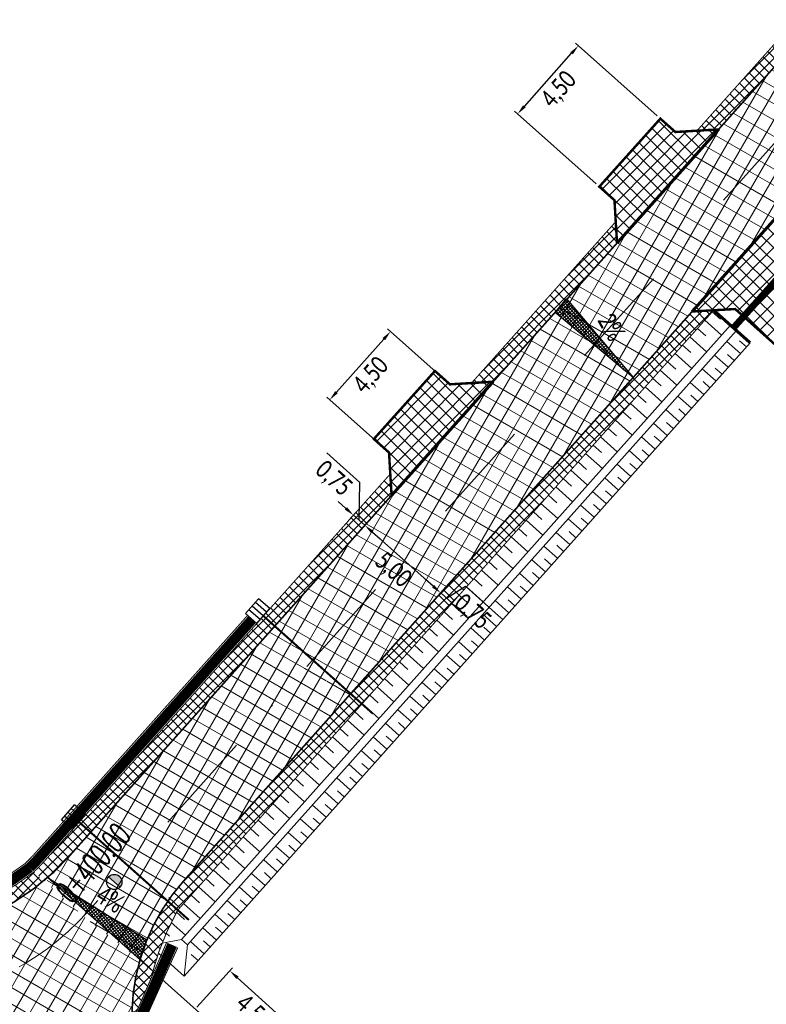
# Model space of a CAD drawing. Header units: metres. Extents: x 7443078 to 7443619, y 5636807 to 5637202.
# Tile 10 of 21: x 7443461 to 7443498, y 5636832 to 5636880. Entities that reach past the tile are written whole.
import ezdxf

# ---------------------------------------------------------------- set-up
doc = ezdxf.new("R2010")
doc.units = ezdxf.units.M
for name, pattern in [('1_OTKJ', [2, 1.5, -0.5]), ('1_OTWM', [1, 0.5, -0.5]), ('CENTER2', [1.125, 0.75, -0.125, 0.125, -0.125]), ('DASHED2', [0.375, 0.25, -0.125]), ('GUZ', [1, 0.5, -0.5]), ('Os drogi', [25.4, 12.7, -6.35, 0, -6.35])]:
    doc.linetypes.add(name, pattern=pattern)
doc.layers.get('Defpoints').update_dxf_attribs({"true_color": 0x999999})
for name, color, linetype in [('_kan_deszcz', 32, 'Continuous'), ('H_zjazdy', 21, 'Continuous'), ('K_kraweżnika_najazdowy', 7, 'Continuous'), ('K_krawędź pobocza', 7, 'Continuous'), ('K_opis osi', 7, 'Continuous'), ('K_pkt charakter', 7, 'Continuous'), ('K_pobocze', 32, 'Continuous'), ('K_Przepust', 162, 'Continuous'), ('K_rama zjazdu', 7, 'Continuous'), ('K_rów', 7, 'Continuous'), ('K_Skarpa', 7, 'Continuous'), ('K_spadki poprzeczne', 175, 'Continuous'), ('K_wymiar', 7, 'Continuous'), ('KRAWEDZ_JEZDNI', 2, 'Continuous')]:
    doc.layers.add(name, color=color, linetype=linetype)
doc.layers.add('H_jezdnia', color=7, linetype='Continuous', true_color=0xd4d4d4)
doc.layers.add('K_usuń', color=1, linetype='Continuous', lineweight=70)
doc.layers.add('wpusty_proj', color=107, linetype='GUZ', lineweight=30)
doc.layers.add('KRAWĘŻNIK', color=7, linetype='Continuous', lineweight=50, true_color=0x999999)
doc.styles.add('MAT', font='simplex.shx', dxfattribs={"width": 0.6})
doc.styles.add('sytuacja 500 opisy', font='calibri.ttf', dxfattribs={"width": 0.75, "height": 0.9})
doc.dimstyles.new('wymiarowanie sytuacja 500', dxfattribs={"dimtxt": 0.9, "dimasz": 0.5, "dimexe": 0.2, "dimexo": 0.2, "dimgap": 0.2, "dimtad": 4, "dimlfac": -1, "dimzin": 1, "dimtxsty": 'sytuacja 500 opisy', "dimcen": 0.5, "dimadec": 4, "dimazin": 1, "dimtfac": 1, "dimtmove": 1, "dimatfit": 3, "dimfxl": 0.2, "dimlwd": -1, "dimlwe": -1, "dimarcsym": 0})
pattern_1 = [(59.99999999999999, (0.4816021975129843, -0.4365310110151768), (-0.6049187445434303, 0.34925), []), (150, (0.4816021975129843, -0.4365310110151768), (-0.34925, -0.6049187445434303), [])]
pattern_2 = [(45.09999999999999, (0.4816021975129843, -0.4365310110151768), (-0.2473876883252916, 0.2465256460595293), []), (135.1, (0.4816021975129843, -0.4365310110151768), (-0.2465256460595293, -0.2473876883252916), [])]
pattern_3 = [(45.23201079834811, (0.4816021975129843, -0.4365310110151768), (-0.3381204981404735, 0.3353931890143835), []), (135.2320107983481, (0.4816021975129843, -0.4365310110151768), (-0.3353931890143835, -0.3381204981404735), [])]
pattern_4 = [(59.99999999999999, (0, 0), (-0.6049187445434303, 0.34925), []), (150, (0, 0), (-0.34925, -0.6049187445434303), [])]

# ---------------------------------------------------------------- blocks, each defined once
blk = doc.blocks.new('A$C741C1613')
at = {"layer": 'wpusty_proj', "linetype": 'Continuous'}
for p, q in [((5.653128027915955e-07, 0.2160873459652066), (0.2881192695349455, 1.380985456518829)), ((0.2881192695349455, 1.380985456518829), (1.161792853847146, 1.164896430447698)), ((0.1440599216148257, 0.7985364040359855), (1.017733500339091, 0.5824473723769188)), ((0.2160895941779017, 1.089760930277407), (1.089763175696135, 0.8736719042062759)), ((0.8736741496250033, -1.680105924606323e-06), (1.161792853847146, 1.164896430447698)), ((5.653128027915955e-07, 0.2160873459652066), (0.8736741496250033, -1.680105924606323e-06)), ((0.07203024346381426, 0.507311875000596), (0.9457038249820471, 0.2912228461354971))]:
    blk.add_line(p, q, dxfattribs=at)
blk = doc.blocks.new('A$C564E6846')
at = {"layer": 'KRAWEDZ_JEZDNI', "rotation": 11.48226898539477}
blk.add_blockref('A$C741C1613', (0.0430131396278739, -0.1739158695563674), dxfattribs=at)
blk = doc.blocks.new('kilometraz')
at = {"linetype": 'ByBlock', "lineweight": -2}
blk.add_hatch(color=0, dxfattribs=at).paths.add_polyline_path([(0, -0.5, 0.4142135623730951), (0.5, 0, 0.4142135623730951), (0, 0.5)])
at = {"color": 0, "linetype": 'ByBlock', "lineweight": -2}
blk.add_line((0, 0.5), (0, -0.5), dxfattribs=at)
blk.add_circle((0, 0), 0.5, dxfattribs=at)
blk = doc.blocks.new('*D961')
at = {"layer": 'Defpoints', "color": 0, "lineweight": 13, "transparency": 16777216}
for p in [(7443469.901390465, 5636831.523041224), (7443474.989750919, 5636830.429021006), (7443473.229963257, 5636828.494740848)]:
    blk.add_point(p, dxfattribs=at)
at = {"layer": 'K_wymiar', "color": 0, "transparency": 16777216}
for p, q in [((7443470.035981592, 5636831.670977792), (7443471.795769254, 5636833.605257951)), ((7443472.031019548, 5636833.120843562), (7443474.619909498, 5636830.765498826)), ((7443473.364554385, 5636828.642677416), (7443475.124342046, 5636830.576957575))]:
    blk.add_line(p, q, dxfattribs=at)
at = {"layer": 'K_wymiar', "color": 0, "lineweight": 13, "transparency": 16777216}
for points in [[(7443472.087099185, 5636833.1824838), (7443471.974939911, 5636833.059203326), (7443471.661178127, 5636833.457321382)], [(7443474.675989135, 5636830.827139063), (7443474.563829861, 5636830.70385859), (7443474.989750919, 5636830.429021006)]]:
    blk.add_solid(points, dxfattribs=at)
at = {"layer": 'K_wymiar', "color": 0, "lineweight": 13, "transparency": 16777216, "insert": (7443472.817460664, 5636831.384795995), "char_height": 0.9, "attachment_point": 5, "rotation": 317.70440565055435, "style": 'sytuacja 500 opisy'}
blk.add_mtext('4,50', dxfattribs=at)
blk = doc.blocks.new('*D963')
at = {"layer": 'Defpoints', "color": 0, "lineweight": 13, "transparency": 16777216}
for p in [(7443479.564186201, 5636864.933566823), (7443481.962173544, 5636862.798661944), (7443478.970777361, 5636859.438638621)]:
    blk.add_point(p, dxfattribs=at)
at = {"layer": 'K_wymiar', "color": 0, "transparency": 16777216}
for p, q in [((7443481.812795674, 5636862.931651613), (7443479.414808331, 5636865.066556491)), ((7443476.90526419, 5636861.946988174), (7443479.231712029, 5636864.560122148)), ((7443478.821399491, 5636859.571628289), (7443476.423412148, 5636861.706533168))]:
    blk.add_line(p, q, dxfattribs=at)
at = {"layer": 'K_wymiar', "color": 0, "lineweight": 13, "transparency": 16777216}
for points in [[(7443479.16947125, 5636864.61553451), (7443479.293952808, 5636864.504709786), (7443479.564186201, 5636864.933566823)], [(7443476.843023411, 5636862.002400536), (7443476.967504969, 5636861.891575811), (7443476.572790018, 5636861.573543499)]]:
    blk.add_solid(points, dxfattribs=at)
at = {"layer": 'K_wymiar', "color": 0, "lineweight": 13, "transparency": 16777216, "insert": (7443478.632303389, 5636862.751595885), "char_height": 0.9, "attachment_point": 5, "rotation": 48.32163734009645, "style": 'sytuacja 500 opisy'}
blk.add_mtext('4,50', dxfattribs=at)
blk = doc.blocks.new('*D964')
at = {"layer": 'Defpoints', "color": 0, "lineweight": 13, "transparency": 16777216}
for p in [(7443488.802862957, 5636879.003707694), (7443492.823262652, 5636875.424384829), (7443489.832283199, 5636872.06482959)]:
    blk.add_point(p, dxfattribs=at)
at = {"layer": 'K_wymiar', "color": 0, "transparency": 16777216}
for p, q in [((7443492.673884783, 5636875.557374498), (7443488.653485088, 5636879.136697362)), ((7443486.144357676, 5636876.017597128), (7443488.470388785, 5636878.630263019)), ((7443489.682905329, 5636872.197819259), (7443485.662505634, 5636875.777142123))]:
    blk.add_line(p, q, dxfattribs=at)
at = {"layer": 'K_wymiar', "color": 0, "lineweight": 13, "transparency": 16777216}
for points in [[(7443488.408148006, 5636878.685675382), (7443488.532629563, 5636878.574850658), (7443488.802862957, 5636879.003707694)], [(7443486.082116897, 5636876.07300949), (7443486.206598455, 5636875.962184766), (7443485.811883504, 5636875.644152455)]]:
    blk.add_solid(points, dxfattribs=at)
at = {"layer": 'K_wymiar', "color": 0, "lineweight": 13, "transparency": 16777216, "insert": (7443487.871188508, 5636876.821970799), "char_height": 0.9, "attachment_point": 5, "rotation": 48.32163734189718, "style": 'sytuacja 500 opisy'}
blk.add_mtext('4,50', dxfattribs=at)
blk = doc.blocks.new('*D993')
at = {"layer": 'Defpoints', "color": 0, "lineweight": 13, "transparency": 16777216}
for p in [(7443477.369223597, 5636855.47762868), (7443478.298926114, 5636855.392849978), (7443477.928709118, 5636854.978153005)]:
    blk.add_point(p, dxfattribs=at)
at = {"layer": 'K_wymiar', "color": 0, "transparency": 16777216}
for p, q in [((7443478.049199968, 5636857.500565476), (7443476.421082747, 5636858.954052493)), ((7443478.019183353, 5636855.642587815), (7443478.049199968, 5636857.500565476)), ((7443477.366450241, 5636856.225309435), (7443476.993459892, 5636856.558293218)), ((7443477.502417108, 5636855.626824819), (7443477.872634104, 5636856.041521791)), ((7443477.73944059, 5636855.892325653), (7443478.298926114, 5636855.392849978)), ((7443477.73944059, 5636855.892325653), (7443478.298926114, 5636855.392849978)), ((7443478.06190263, 5636855.127349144), (7443478.432119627, 5636855.542046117)), ((7443478.671916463, 5636855.059866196), (7443479.044906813, 5636854.726882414))]:
    blk.add_line(p, q, dxfattribs=at)
at = {"layer": 'K_wymiar', "color": 0, "lineweight": 13, "transparency": 16777216}
for points in [[(7443477.421947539, 5636856.287474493), (7443477.310952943, 5636856.163144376), (7443477.73944059, 5636855.892325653)], [(7443478.72741376, 5636855.122031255), (7443478.616419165, 5636854.997701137), (7443478.298926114, 5636855.392849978)]]:
    blk.add_solid(points, dxfattribs=at)
at = {"layer": 'K_wymiar', "color": 0, "lineweight": 13, "transparency": 16777216, "insert": (7443476.732412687, 5636857.664179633), "char_height": 0.9, "attachment_point": 5, "rotation": 318.2434027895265, "style": 'sytuacja 500 opisy'}
blk.add_mtext('0,75', dxfattribs=at)
blk = doc.blocks.new('*D994')
at = {"layer": 'Defpoints', "color": 0, "lineweight": 13, "transparency": 16777216}
for p in [(7443477.928709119, 5636854.978153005), (7443481.658612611, 5636851.64831518), (7443482.028829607, 5636852.063012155)]:
    blk.add_point(p, dxfattribs=at)
at = {"layer": 'K_wymiar', "color": 0, "transparency": 16777216}
for p, q in [((7443478.061902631, 5636855.127349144), (7443478.432119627, 5636855.542046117)), ((7443478.671916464, 5636855.059866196), (7443481.655839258, 5636852.395995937)), ((7443481.791806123, 5636851.797511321), (7443482.16202312, 5636852.212208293))]:
    blk.add_line(p, q, dxfattribs=at)
at = {"layer": 'K_wymiar', "color": 0, "lineweight": 13, "transparency": 16777216}
for points in [[(7443478.727413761, 5636855.122031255), (7443478.616419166, 5636854.997701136), (7443478.298926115, 5636855.392849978)], [(7443481.711336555, 5636852.458160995), (7443481.60034196, 5636852.333830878), (7443482.028829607, 5636852.063012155)]]:
    blk.add_solid(points, dxfattribs=at)
at = {"layer": 'K_wymiar', "color": 0, "lineweight": 13, "transparency": 16777216, "insert": (7443479.661149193, 5636853.164801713), "char_height": 0.9, "attachment_point": 5, "rotation": 318.2434027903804, "style": 'sytuacja 500 opisy'}
blk.add_mtext('5,00', dxfattribs=at)
blk = doc.blocks.new('*D995')
at = {"layer": 'Defpoints', "color": 0, "lineweight": 13, "transparency": 16777216}
for p in [(7443481.833980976, 5636851.844753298), (7443482.393676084, 5636851.345104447), (7443482.588521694, 5636851.563366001)]:
    blk.add_point(p, dxfattribs=at)
at = {"layer": 'K_wymiar', "color": 0, "transparency": 16777216}
for p, q in [((7443481.655831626, 5636852.395993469), (7443481.282836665, 5636852.728972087)), ((7443481.967172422, 5636851.993951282), (7443482.162018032, 5636852.212212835)), ((7443482.30867414, 5636851.813190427), (7443483.247262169, 5636852.389371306)), ((7443483.247262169, 5636852.389371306), (7443484.875399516, 5636850.935906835)), ((7443482.028826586, 5636852.063014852), (7443482.588521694, 5636851.563366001)), ((7443482.028826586, 5636852.063014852), (7443482.588521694, 5636851.563366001)), ((7443482.52686753, 5636851.494302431), (7443482.72171314, 5636851.712563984)), ((7443482.961516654, 5636851.230387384), (7443483.334511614, 5636850.897408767))]:
    blk.add_line(p, q, dxfattribs=at)
at = {"layer": 'K_wymiar', "color": 0, "lineweight": 13, "transparency": 16777216}
for points in [[(7443481.711328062, 5636852.458159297), (7443481.600335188, 5636852.333827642), (7443482.028826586, 5636852.063014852)], [(7443483.017013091, 5636851.292553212), (7443482.906020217, 5636851.168221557), (7443482.588521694, 5636851.563366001)]]:
    blk.add_solid(points, dxfattribs=at)
at = {"layer": 'K_wymiar', "color": 0, "lineweight": 13, "transparency": 16777216, "insert": (7443483.558609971, 5636851.099502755), "char_height": 0.9, "attachment_point": 5, "rotation": 318.24419621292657, "style": 'sytuacja 500 opisy'}
blk.add_mtext('0,75', dxfattribs=at)

msp = doc.modelspace()

# ---------------------------------------------------------------- hatches: boundary and pattern name
at = {"layer": 'H_jezdnia', "linetype": 'Continuous', "lineweight": 9, "true_color": 0xababab}
h = msp.add_hatch(dxfattribs=at)
h.set_pattern_fill('ANSI37', color=253, scale=0.22, angle=15)
h.set_pattern_definition(pattern_1)
edge = h.paths.add_edge_path()
edge.add_arc((7443543.871273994, 5636916.830835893), 2.999999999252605, 48.527845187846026, 138.2434027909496, ccw=False)
edge.add_line((7443545.858041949, 5636919.07866887), (7443547.028505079, 5636918.044144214))
edge.add_line((7443547.028505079, 5636918.044144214), (7443549.402630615, 5636920.616916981))
edge.add_line((7443549.402630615, 5636920.616916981), (7443548.211275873, 5636921.669906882))
edge.add_arc((7443550.198043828, 5636923.91773986), 3.000000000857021, 138.2434028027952, 228.5278451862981, ccw=False)
edge.add_line((7443547.960101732, 5636925.915642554), (7443565.375997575, 5636945.423983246))
edge.add_arc((7443567.613939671, 5636943.426080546), 3.000000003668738, 48.8596834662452, 138.2434027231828, ccw=False)
edge.add_line((7443569.587655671, 5636945.685382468), (7443573.05315006, 5636942.657942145))
edge.add_line((7443573.05315006, 5636942.657942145), (7443575.377696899, 5636945.275268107))
edge.add_line((7443575.377696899, 5636945.275268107), (7443571.967281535, 5636948.254005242))
edge.add_arc((7443573.94099754, 5636950.513307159), 3.000000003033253, 138.2434028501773, 228.8596833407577, ccw=False)
edge.add_line((7443571.70305544, 5636952.511209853), (7443579.25248983, 5636960.967676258))
edge.add_arc((7443390.892363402, 5637129.124486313), 252.4999999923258, 318.2434028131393, 318.6858412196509)
edge.add_line((7443580.545369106, 5636962.427193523), (7443576.269263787, 5636965.13773441))
edge.add_arc((7443390.892364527, 5637129.124485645), 247.4999987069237, 318.24340276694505, 318.50361934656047, ccw=False)
edge.add_line((7443575.52258637, 5636964.29751412), (7443544.185604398, 5636929.195528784))
edge.add_arc((7443541.947662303, 5636931.193431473), 2.999999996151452, 228.5863361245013, 318.24340285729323, ccw=False)
edge.add_line((7443539.963190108, 5636928.94357146), (7443537.1056406, 5636931.464051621))
edge.add_line((7443537.1056406, 5636931.464051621), (7443534.76796171, 5636928.859026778))
edge.add_line((7443534.76796171, 5636928.859026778), (7443537.605329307, 5636926.356347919))
edge.add_arc((7443535.620857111, 5636924.1064879), 2.99999999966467, -41.7565972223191, 48.5863361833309, ccw=False)
edge.add_line((7443537.858799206, 5636922.108585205), (7443511.17557303, 5636892.219484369))
edge.add_line((7443511.17557303, 5636892.219484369), (7443514.809083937, 5636888.781672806))
edge.add_line((7443514.809083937, 5636888.781672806), (7443541.6333319, 5636918.828738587))
h.paths.add_polyline_path([(7443473.544857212, 5636850.06760018), (7443477.421821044, 5636846.902491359), (7443514.809083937, 5636888.781672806), (7443511.17557303, 5636892.219484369)])
h = msp.add_hatch(dxfattribs=at)
h.set_pattern_fill('ANSI37', color=253, scale=0.22, angle=15)
h.set_pattern_definition(pattern_4)
edge = h.paths.add_edge_path()
edge.add_line((7443464.459145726, 5636836.140397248), (7443462.515578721, 5636837.90207374))
edge.add_arc((7443454.807721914, 5636847.16770403), 12.05250850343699, 230.555368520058, 309.7562625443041, ccw=False)
edge.add_line((7443447.150374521, 5636837.860288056), (7443349.141236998, 5636923.92835771))
edge.add_line((7443349.141236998, 5636923.92835771), (7443347.475219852, 5636922.064259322))
edge.add_line((7443347.475219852, 5636922.064259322), (7443446.618673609, 5636835.000074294))
edge.add_arc((7443454.926335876, 5636845.154016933), 13.11944371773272, 230.7109615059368, 316.6035236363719)
h = msp.add_hatch(dxfattribs=at)
h.set_pattern_fill('ANSI37', color=253, scale=0.22, angle=15)
h.set_pattern_definition(pattern_4)
edge = h.paths.add_edge_path()
edge.add_line((7443467.240021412, 5636834.012947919), (7443464.459145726, 5636836.140397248))
edge.add_arc((7443454.926335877, 5636845.154016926), 13.11944371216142, 230.7109614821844, 316.60352365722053, ccw=False)
edge.add_line((7443446.618673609, 5636835.000074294), (7443347.475219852, 5636922.064259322))
edge.add_line((7443347.475219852, 5636922.064259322), (7443345.809202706, 5636920.200160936))
edge.add_line((7443345.809202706, 5636920.200160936), (7443444.969048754, 5636833.121580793))
edge.add_arc((7443454.536872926, 5636844.016843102), 14.50000000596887, 228.7115704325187, 267.5511616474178)
edge.add_arc((7443453.276418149, 5636814.543783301), 14.99999999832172, 49.39573388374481, 87.55116166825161, ccw=False)
edge.add_line((7443463.038879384, 5636825.932126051), (7443472.305906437, 5636817.988126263))
edge.add_line((7443472.305906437, 5636817.988126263), (7443474.25839868, 5636820.26579481))
edge.add_line((7443474.25839868, 5636820.26579481), (7443469.492393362, 5636824.401776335))
edge.add_arc((7443476.816396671, 5636831.187658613), 9.984449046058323, 163.562517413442, 222.8159193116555, ccw=False)
h = msp.add_hatch(dxfattribs=at)
h.set_pattern_fill('ANSI37', color=253, scale=0.22, angle=15)
h.set_pattern_definition(pattern_1)
h.paths.add_polyline_path([(7443475.483339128, 5636848.48504577), (7443473.544857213, 5636850.067600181), (7443464.807193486, 5636840.280143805), (7443466.672145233, 5636838.615224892)])
h = msp.add_hatch(dxfattribs=at)
h.set_pattern_fill('ANSI37', color=253, scale=0.22, angle=15)
h.set_pattern_definition(pattern_1)
h.paths.add_polyline_path([(7443477.421821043, 5636846.90249136), (7443475.483339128, 5636848.48504577), (7443466.672145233, 5636838.615224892), (7443468.54591363, 5636836.942434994)])
h = msp.add_hatch(dxfattribs=at)
h.set_pattern_fill('ANSI37', color=253, scale=0.22, angle=15)
h.set_pattern_definition(pattern_1)
edge = h.paths.add_edge_path()
edge.add_line((7443462.590731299, 5636837.833954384), (7443464.461146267, 5636836.138583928))
edge.add_line((7443464.461146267, 5636836.138583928), (7443466.672145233, 5636838.615224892))
edge.add_line((7443466.672145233, 5636838.615224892), (7443464.807193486, 5636840.280143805))
edge.add_line((7443464.807193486, 5636840.280143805), (7443463.09611377, 5636838.363485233))
edge.add_arc((7443454.890326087, 5636845.689128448), 11.00000000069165, 314.4299595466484, 318.24340278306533, ccw=False)
h = msp.add_hatch(dxfattribs=at)
h.set_pattern_fill('ANSI37', color=253, scale=0.22, angle=15)
h.set_pattern_definition(pattern_1)
edge = h.paths.add_edge_path()
edge.add_line((7443464.461146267, 5636836.138583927), (7443467.240021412, 5636834.012947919))
edge.add_arc((7443476.922936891, 5636831.183795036), 10.08776279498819, 145.5502392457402, 163.7127005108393, ccw=False)
edge.add_line((7443468.604340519, 5636836.890274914), (7443468.54591363, 5636836.942434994))
edge.add_line((7443468.54591363, 5636836.942434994), (7443466.672145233, 5636838.615224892))
edge.add_line((7443466.672145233, 5636838.615224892), (7443464.461146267, 5636836.138583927))
at = {"layer": 'H_zjazdy', "linetype": 'Continuous', "lineweight": 9, "true_color": 0xff6666}
h = msp.add_hatch(dxfattribs=at)
h.set_pattern_fill('ANSI37', color=11, scale=0.15, angle=0.2320107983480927)
h.set_pattern_definition([(45.23201079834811, (11.5713584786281, 11.98561170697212), (-0.3381204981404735, 0.3353931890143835), []), (135.2320107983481, (11.5713584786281, 11.98561170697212), (-0.3353931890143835, -0.3381204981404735), [])])
h.paths.add_polyline_path([(7443495.699238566, 5636874.883735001), (7443493.574272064, 5636874.755768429), (7443492.835923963, 5636875.413112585), (7443489.832283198, 5636872.064829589), (7443490.577342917, 5636871.398771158), (7443490.704406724, 5636869.288795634)])
h = msp.add_hatch(dxfattribs=at)
h.set_pattern_fill('ANSI37', color=11, scale=0.15, angle=0.2320107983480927)
h.set_pattern_definition(pattern_3)
h.paths.add_polyline_path([(7443499.926975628, 5636869.028454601), (7443499.514618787, 5636869.397281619), (7443499.394599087, 5636871.515204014), (7443494.399842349, 5636865.920348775), (7443496.517764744, 5636866.040368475), (7443496.930468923, 5636865.671930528)])
h = msp.add_hatch(dxfattribs=at)
h.set_pattern_fill('ANSI37', color=11, scale=0.15, angle=0.2320107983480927)
h.set_pattern_definition(pattern_3)
h.paths.add_polyline_path([(7443501.764563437, 5636867.384848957), (7443499.926975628, 5636869.028454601), (7443496.930468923, 5636865.671930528), (7443498.767840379, 5636864.031633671)])
h = msp.add_hatch(dxfattribs=at)
h.set_pattern_fill('ANSI37', color=11, scale=0.15, angle=0.2320107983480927)
h.set_pattern_definition(pattern_3)
h.paths.add_polyline_path([(7443484.609482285, 5636862.461592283), (7443482.484515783, 5636862.333625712), (7443481.746167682, 5636862.990969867), (7443478.742526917, 5636859.642686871), (7443479.487586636, 5636858.97662844), (7443479.614650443, 5636856.866652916)])
at = {"layer": 'K_spadki poprzeczne', "lineweight": 5}
h = msp.add_hatch(dxfattribs=at)
h.set_pattern_fill('ANSI37', color=256, scale=0.03749999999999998, angle=446.3358416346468)
h.set_pattern_definition([(131.3358416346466, (8998226.845806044, 1203686.897273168), (-0.08939821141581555, -0.07863738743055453), []), (221.3358416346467, (8998226.845806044, 1203686.897273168), (0.07863738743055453, -0.08939821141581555), [])])
h.paths.add_polyline_path([(7443491.490502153, 5636862.66452118), (7443487.656944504, 5636865.875193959), (7443488.218427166, 5636866.538014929)])
h = msp.add_hatch(dxfattribs=at)
h.set_pattern_fill('ANSI37', color=256, scale=0.03749999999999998, angle=444.4352271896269)
h.set_pattern_definition([(129.4352271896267, (8850316.534444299, 1154533.357251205), (-0.09195710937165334, -0.0756291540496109), []), (219.4352271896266, (8850316.534444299, 1154533.357251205), (0.0756291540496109, -0.09195710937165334), [])])
h.paths.add_polyline_path([(7443467.241699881, 5636834.012947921), (7443462.69658585, 5636838.056716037), (7443467.572592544, 5636834.98425074)])
at = {"layer": 'K_usuń', "linetype": 'ByBlock', "lineweight": 13}
h = msp.add_hatch(dxfattribs=at)
h.set_pattern_fill('ANSI37', color=34, scale=0.11, angle=0.1)
h.set_pattern_definition(pattern_2)
h.paths.add_polyline_path([(7443503.237685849, 5636874.69384012), (7443502.177249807, 5636874.632178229), (7443499.394599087, 5636871.515204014), (7443499.454608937, 5636870.456242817)], flags=17)
h.paths.add_polyline_path([(7443472.963312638, 5636850.542366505), (7443473.544857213, 5636850.06760018), (7443479.614650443, 5636856.866652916), (7443479.551116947, 5636857.921667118)])
h.paths.add_polyline_path([(7443494.636728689, 5636874.819750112), (7443495.699238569, 5636874.883735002), (7443511.17557303, 5636892.219484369), (7443510.630546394, 5636892.735156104)])
h.paths.add_polyline_path([(7443490.704406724, 5636869.288795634), (7443490.640873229, 5636870.343809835), (7443483.546972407, 5636862.397607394), (7443484.609482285, 5636862.461592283)])
h = msp.add_hatch(dxfattribs=at)
h.set_pattern_fill('ANSI37', color=34, scale=0.11, angle=0.1)
h.set_pattern_definition(pattern_2)
h.paths.add_polyline_path([(7443477.421821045, 5636846.902491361), (7443478.003365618, 5636846.427725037), (7443495.458803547, 5636865.980358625), (7443494.399842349, 5636865.920348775)])
h = msp.add_hatch(dxfattribs=at)
h.set_pattern_fill('ANSI37', color=34, scale=0.11, angle=0.1)
h.set_pattern_definition(pattern_2)
h.paths.add_polyline_path([(7443473.544857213, 5636850.067600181), (7443472.963312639, 5636850.542366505), (7443464.247707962, 5636840.779619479), (7443464.807193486, 5636840.280143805)])
h = msp.add_hatch(dxfattribs=at)
h.set_pattern_fill('ANSI37', color=34, scale=0.11, angle=0.1)
h.set_pattern_definition([(45.09999999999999, (0, 0), (-0.2473876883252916, 0.2465256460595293), []), (135.1, (0, 0), (-0.2465256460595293, -0.2473876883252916), [])])
edge = h.paths.add_edge_path()
edge.add_line((7443462.515578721, 5636837.90207374), (7443462.033996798, 5636838.338586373))
edge.add_arc((7443454.892934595, 5636847.378242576), 11.51998930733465, 231.013384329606, 308.3076966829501, ccw=False)
edge.add_line((7443447.645261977, 5636838.423836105), (7443436.331070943, 5636848.359548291))
edge.add_line((7443436.331070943, 5636848.359548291), (7443436.403154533, 5636847.298106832))
edge.add_line((7443436.403154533, 5636847.298106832), (7443447.15037452, 5636837.860288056))
edge.add_arc((7443454.807721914, 5636847.167704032), 12.05250850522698, 230.5553685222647, 309.7562625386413)
h = msp.add_hatch(dxfattribs=at)
h.set_pattern_fill('ANSI37', color=34, scale=0.11, angle=0.1)
h.set_pattern_definition(pattern_2)
h.paths.add_polyline_path([(7443478.003647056, 5636846.427495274), (7443477.421821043, 5636846.90249136), (7443468.54591363, 5636836.942434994), (7443469.096991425, 5636836.450465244)])
h = msp.add_hatch(dxfattribs=at)
h.set_pattern_fill('ANSI37', color=34, scale=0.11, angle=0.1)
h.set_pattern_definition(pattern_2)
h.paths.add_polyline_path([(7443478.003647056, 5636846.427495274), (7443477.421821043, 5636846.90249136), (7443468.54591363, 5636836.942434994), (7443469.096991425, 5636836.450465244)])
h = msp.add_hatch(dxfattribs=at)
h.set_pattern_fill('ANSI37', color=34, scale=0.11, angle=0.1)
h.set_pattern_definition(pattern_2)
edge = h.paths.add_edge_path()
edge.add_line((7443462.033996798, 5636838.338586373), (7443462.590731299, 5636837.833954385))
edge.add_arc((7443454.890326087, 5636845.689128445), 10.99999999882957, 314.4299595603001, 318.2434027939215)
edge.add_line((7443463.09611377, 5636838.363485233), (7443464.807193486, 5636840.280143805))
edge.add_line((7443464.807193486, 5636840.280143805), (7443464.247707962, 5636840.779619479))
edge.add_line((7443464.247707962, 5636840.779619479), (7443463.969520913, 5636840.468009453))
edge.add_line((7443463.969520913, 5636840.468009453), (7443463.923451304, 5636840.415052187))
edge.add_line((7443463.923451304, 5636840.415052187), (7443463.922771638, 5636840.415643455))
edge.add_line((7443463.922771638, 5636840.415643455), (7443462.536628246, 5636838.862960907))
edge.add_arc((7443454.890326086, 5636845.689128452), 10.25000000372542, 314.1822907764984, 318.24340277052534, ccw=False)
h = msp.add_hatch(dxfattribs=at)
h.set_pattern_fill('ANSI37', color=34, scale=0.11, angle=0.1)
h.set_pattern_definition(pattern_2)
edge = h.paths.add_edge_path()
edge.add_line((7443467.240021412, 5636834.012947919), (7443467.823835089, 5636833.277113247))
edge.add_arc((7443476.842621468, 5636831.221877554), 9.2500000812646, 152.6394918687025, 167.1624437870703, ccw=False)
edge.add_line((7443468.627396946, 5636835.47306416), (7443469.096991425, 5636836.450465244))
edge.add_line((7443469.096991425, 5636836.450465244), (7443468.54591363, 5636836.942434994))
edge.add_line((7443468.54591363, 5636836.942434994), (7443468.604340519, 5636836.890274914))
edge.add_arc((7443476.922936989, 5636831.183794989), 10.08776290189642, 145.5502393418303, 163.7127004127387)
h = msp.add_hatch(dxfattribs=at)
h.set_pattern_fill('ANSI37', color=34, scale=0.11, angle=0.1)
h.set_pattern_definition([(45.09999999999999, (0.7485156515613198, 0.2837096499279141), (-0.2473876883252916, 0.2465256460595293), []), (135.1, (0.7485156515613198, 0.2837096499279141), (-0.2465256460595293, -0.2473876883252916), [])])
edge = h.paths.add_edge_path()
edge.add_line((7443466.847110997, 5636830.922258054), (7443467.380162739, 5636832.154236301))
edge.add_arc((7443458.054909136, 5636836.487931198), 10.28305724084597, 335.0744458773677, 341.805512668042)
edge.add_line((7443467.823835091, 5636833.277113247), (7443467.240021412, 5636834.012947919))
edge.add_arc((7443476.853361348, 5636831.220512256), 10.01069436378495, 163.8027358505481, 181.707297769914)

# ---------------------------------------------------------------- linework, layer by layer
at = {"layer": '_kan_deszcz', "color": 7, "linetype": 'Os drogi', "lineweight": 9, "ltscale": 0.4, "flags": 128}
msp.add_lwpolyline([(7443612.1023176, 5637008.06121809), (7443592.59525582, 5636981.422275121, -0.02418699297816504), (7443577.387538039, 5636962.632595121), (7443464.637599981, 5636836.336237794, -0.4118223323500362), (7443446.361801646, 5636835.225649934), (7443333.471732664, 5636934.361613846, -0.3740638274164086), (7443331.363055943, 5636949.970935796), (7443370.561157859, 5637009.588886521, 0.03377031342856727), (7443393.784174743, 5637050.70886534), (7443416.899300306, 5637098.980219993, 0.06554346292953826), (7443420.141300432, 5637108.906286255), (7443420.177128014, 5637109.097954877, -0.1259941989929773), (7443425.408854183, 5637120.343039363), (7443435.002584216, 5637132.0592004)], format="xyb", dxfattribs=at)
at = {"layer": 'K_kraweżnika_najazdowy', "color": 0, "linetype": 'DASHED2', "ltscale": 4, "const_width": 0.15}
for points in [[(7443490.704406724, 5636869.288795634), (7443495.699238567, 5636874.883735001)], [(7443494.399842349, 5636865.920348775), (7443499.394599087, 5636871.515204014)], [(7443479.614650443, 5636856.866652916), (7443484.609482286, 5636862.461592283)]]:
    msp.add_lwpolyline(points, dxfattribs=at)
at = {"layer": 'K_krawędź pobocza', "color": 76, "linetype": 'CENTER2', "ltscale": 3, "const_width": 0.08, "flags": 128}
for points in [[(7443519.294744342, 5636901.314139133), (7443495.699238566, 5636874.883735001)], [(7443490.704406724, 5636869.288795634), (7443484.609482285, 5636862.461592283)], [(7443494.399842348, 5636865.920348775), (7443477.421821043, 5636846.90249136)], [(7443479.614650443, 5636856.866652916), (7443473.544857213, 5636850.067600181)], [(7443469.376808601, 5636837.874819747), (7443477.421821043, 5636846.90249136)]]:
    msp.add_lwpolyline(points, dxfattribs=at)
for points in [[(7443473.544857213, 5636850.067600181), (7443463.763470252, 5636839.11102172, -0.4118223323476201), (7443446.893502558, 5636838.085863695), (7443436.403154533, 5636847.298106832)], [(7443467.099111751, 5636828.981275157, -0.1069850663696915), (7443467.038009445, 5636833.189003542, -0.133251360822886), (7443469.376808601, 5636837.874819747)]]:
    msp.add_lwpolyline(points, format="xyb", dxfattribs=at)
at = {"layer": 'K_pkt charakter', "linetype": 'Continuous', "lineweight": -3}
msp.add_line((7443464.637599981, 5636836.336237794), (7443493.171353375, 5636810.862969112), dxfattribs=at)
at = {"layer": 'K_pobocze', "linetype": 'ByBlock', "ltscale": 4, "const_width": 0.05}
for points in [[(7443519.235613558, 5636902.374085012), (7443494.636728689, 5636874.819750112)], [(7443490.640873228, 5636870.343809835), (7443483.546972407, 5636862.397607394)], [(7443495.458803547, 5636865.980358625), (7443469.097002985, 5636836.450454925)], [(7443479.551116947, 5636857.921667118), (7443472.963312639, 5636850.542366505)]]:
    msp.add_lwpolyline(points, dxfattribs=at)
for points in [[(7443472.985371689, 5636850.567075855), (7443462.536628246, 5636838.862960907, -0.01772179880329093), (7443462.033996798, 5636838.338586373, -0.01772179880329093)], [(7443462.033996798, 5636838.338586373, -0.3506570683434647), (7443447.645261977, 5636838.423836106), (7443436.331070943, 5636848.359548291)], [(7443469.096991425, 5636836.450465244, 0.06501878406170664), (7443467.823835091, 5636833.277113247, 0.0782694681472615)]]:
    msp.add_lwpolyline(points, format="xyb", dxfattribs=at)
at = {"layer": 'K_Przepust', "linetype": 'DASHED2', "lineweight": 5, "ltscale": 3, "const_width": 0.33, "flags": 128}
msp.add_lwpolyline([(7443496.430993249, 5636865.112445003), (7443500.426798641, 5636869.588329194)], dxfattribs=at)
at = {"layer": 'K_Przepust', "const_width": 0.15, "flags": 128}
msp.add_lwpolyline([(7443497.249157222, 5636864.382036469), (7443495.458803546, 5636865.980358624)], dxfattribs=at)
at = {"layer": 'K_Przepust', "linetype": '1_OTWM', "lineweight": 5, "const_width": 0.5, "flags": 128}
for points in [[(7443472.76157748, 5636850.766866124), (7443462.312834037, 5636839.062751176, -0.01819992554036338), (7443461.811258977, 5636838.54047907, -0.01819992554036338)], [(7443461.811258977, 5636838.54047907, -0.3490599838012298), (7443447.84321696, 5636838.649255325), (7443436.594374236, 5636848.527580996)]]:
    msp.add_lwpolyline(points, format="xyb", dxfattribs=at)
at = {"layer": 'K_Przepust', "lineweight": 5, "ltscale": 3, "const_width": 0.05, "flags": 128}
for points in [[(7443472.53778327, 5636850.966656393), (7443462.089039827, 5636839.262541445, -0.01870785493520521), (7443461.588492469, 5636838.742397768, -0.01870785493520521)], [(7443461.588492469, 5636838.742397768, -0.3473748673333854), (7443448.041171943, 5636838.874674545), (7443436.792329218, 5636848.753000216)]]:
    msp.add_lwpolyline(points, format="xyb", dxfattribs=at)
at = {"layer": 'K_Przepust', "linetype": '1_OTKJ', "lineweight": 5, "const_width": 0.1, "flags": 128}
for points in [[(7443473.308727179, 5636850.929281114), (7443478.700511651, 5636846.115813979)], [(7443464.247707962, 5636840.779619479), (7443469.639492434, 5636835.966152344)]]:
    msp.add_lwpolyline(points, dxfattribs=at)
at = {"layer": 'K_Przepust', "lineweight": 5, "ltscale": 3, "const_width": 0.05, "flags": 128}
for points in [[(7443466.847110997, 5636830.922258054), (7443468.550239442, 5636834.858493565)], [(7443467.452537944, 5636830.965436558), (7443469.097334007, 5636834.612145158)]]:
    msp.add_lwpolyline(points, dxfattribs=at)
at = {"layer": 'K_Przepust', "linetype": '1_OTWM', "lineweight": 5, "const_width": 0.5, "flags": 128}
msp.add_lwpolyline([(7443467.139703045, 5636830.880082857), (7443468.823786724, 5636834.735319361)], dxfattribs=at)
at = {"layer": 'K_rama zjazdu', "const_width": 0.12, "flags": 128}
for points in [[(7443490.704406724, 5636869.288795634), (7443490.577342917, 5636871.398771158), (7443489.832283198, 5636872.064829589), (7443492.835923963, 5636875.413112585), (7443493.574272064, 5636874.755768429), (7443495.699238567, 5636874.883735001)], [(7443499.394599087, 5636871.515204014), (7443499.514618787, 5636869.397281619), (7443501.764563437, 5636867.384848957), (7443498.767840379, 5636864.031633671), (7443496.517764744, 5636866.040368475), (7443494.39984235, 5636865.920348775)], [(7443479.614650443, 5636856.866652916), (7443479.487586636, 5636858.97662844), (7443478.742526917, 5636859.642686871), (7443481.746167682, 5636862.990969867), (7443482.484515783, 5636862.333625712), (7443484.609482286, 5636862.461592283)]]:
    msp.add_lwpolyline(points, dxfattribs=at)
at = {"layer": 'K_rów', "lineweight": 9}
for points in [[(7443496.279382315, 5636865.247794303), (7443469.277412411, 5636835.001654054)], [(7443496.577774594, 5636864.981407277), (7443469.575804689, 5636834.735267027)], [(7443497.249157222, 5636864.382036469), (7443469.41486164, 5636833.203570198)]]:
    msp.add_lwpolyline(points, dxfattribs=at)
at = {"layer": 'K_Skarpa', "lineweight": 9}
for p, q in [((7443495.387701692, 5636865.900714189), (7443495.797991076, 5636865.534432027)), ((7443495.021419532, 5636865.490424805), (7443495.841998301, 5636864.757860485)), ((7443494.655137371, 5636865.080135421), (7443495.065426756, 5636864.713853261)), ((7443493.92257305, 5636864.259556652), (7443494.332862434, 5636863.893274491)), ((7443494.28885521, 5636864.669846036), (7443495.109433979, 5636863.937281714)), ((7443496.769516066, 5636863.844768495), (7443496.098133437, 5636864.444139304)), ((7443497.06920147, 5636864.180459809), (7443496.733510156, 5636864.480145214)), ((7443493.556290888, 5636863.849267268), (7443494.376869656, 5636863.116702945)), ((7443496.170145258, 5636863.173385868), (7443495.49876263, 5636863.772756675)), ((7443496.469830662, 5636863.509077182), (7443496.134139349, 5636863.808762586)), ((7443493.190008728, 5636863.438977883), (7443493.600298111, 5636863.072695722)), ((7443492.823726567, 5636863.028688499), (7443493.644305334, 5636862.296124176)), ((7443495.570774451, 5636862.50200324), (7443494.899391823, 5636863.101374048)), ((7443495.870459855, 5636862.837694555), (7443495.534768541, 5636863.137379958)), ((7443492.457444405, 5636862.618399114), (7443492.86773379, 5636862.252116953)), ((7443494.971403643, 5636861.830620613), (7443494.300021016, 5636862.429991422)), ((7443495.271089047, 5636862.166311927), (7443494.935397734, 5636862.465997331)), ((7443492.091162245, 5636862.20810973), (7443492.911741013, 5636861.475545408)), ((7443491.358597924, 5636861.387530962), (7443492.179176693, 5636860.654966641)), ((7443491.724880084, 5636861.797820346), (7443492.135169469, 5636861.431538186)), ((7443494.372032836, 5636861.159237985), (7443493.700650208, 5636861.758608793)), ((7443494.67171824, 5636861.4949293), (7443494.336026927, 5636861.794614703)), ((7443490.992315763, 5636860.977241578), (7443491.402605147, 5636860.610959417)), ((7443493.772662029, 5636860.487855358), (7443493.101279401, 5636861.087226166)), ((7443494.072347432, 5636860.823546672), (7443493.73665612, 5636861.123232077)), ((7443490.626033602, 5636860.566952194), (7443491.44661237, 5636859.834387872)), ((7443493.173291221, 5636859.81647273), (7443492.501908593, 5636860.415843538)), ((7443493.472976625, 5636860.152164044), (7443493.137285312, 5636860.451849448)), ((7443490.259751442, 5636860.15666281), (7443490.670040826, 5636859.790380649)), ((7443489.893469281, 5636859.746373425), (7443490.714048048, 5636859.013809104)), ((7443492.573920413, 5636859.145090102), (7443491.902537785, 5636859.74446091)), ((7443492.873605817, 5636859.480781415), (7443492.537914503, 5636859.78046682)), ((7443489.160904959, 5636858.925794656), (7443489.981483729, 5636858.193230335)), ((7443489.527187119, 5636859.336084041), (7443489.937476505, 5636858.96980188)), ((7443491.974549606, 5636858.473707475), (7443491.303166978, 5636859.073078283)), ((7443492.274235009, 5636858.809398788), (7443491.938543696, 5636859.109084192)), ((7443488.794622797, 5636858.515505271), (7443489.204912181, 5636858.149223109)), ((7443491.674864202, 5636858.138016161), (7443491.339172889, 5636858.437701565)), ((7443488.428340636, 5636858.105215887), (7443489.248919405, 5636857.372651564)), ((7443491.375178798, 5636857.802324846), (7443490.70379617, 5636858.401695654)), ((7443488.062058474, 5636857.694926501), (7443488.472347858, 5636857.328644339)), ((7443490.77580799, 5636857.130942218), (7443490.104425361, 5636857.730313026)), ((7443491.075493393, 5636857.466633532), (7443490.739802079, 5636857.766318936)), ((7443487.695776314, 5636857.284637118), (7443488.516355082, 5636856.552072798)), ((7443490.176437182, 5636856.459559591), (7443489.505054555, 5636857.058930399)), ((7443490.476122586, 5636856.795250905), (7443490.140431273, 5636857.094936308)), ((7443487.329494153, 5636856.874347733), (7443487.739783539, 5636856.508065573)), ((7443486.596929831, 5636856.053768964), (7443487.007219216, 5636855.687486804)), ((7443486.963211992, 5636856.464058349), (7443487.783790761, 5636855.731494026)), ((7443489.577066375, 5636855.788176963), (7443488.905683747, 5636856.387547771)), ((7443489.876751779, 5636856.123868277), (7443489.541060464, 5636856.42355368)), ((7443486.23064767, 5636855.64347958), (7443487.051226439, 5636854.910915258)), ((7443488.977695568, 5636855.116794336), (7443488.30631294, 5636855.716165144)), ((7443489.277380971, 5636855.452485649), (7443488.941689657, 5636855.752171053)), ((7443485.86436551, 5636855.233190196), (7443486.274654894, 5636854.866908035)), ((7443488.378324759, 5636854.445411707), (7443487.706942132, 5636855.044782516)), ((7443488.678010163, 5636854.781103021), (7443488.342318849, 5636855.080788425)), ((7443485.498083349, 5636854.822900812), (7443486.318662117, 5636854.090336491)), ((7443485.131801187, 5636854.412611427), (7443485.542090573, 5636854.046329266)), ((7443487.778953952, 5636853.77402908), (7443487.107571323, 5636854.373399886)), ((7443488.078639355, 5636854.109720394), (7443487.742948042, 5636854.409405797)), ((7443484.399236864, 5636853.592032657), (7443484.80952625, 5636853.225750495)), ((7443484.765519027, 5636854.002322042), (7443485.586097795, 5636853.269757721)), ((7443487.179583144, 5636853.102646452), (7443486.508200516, 5636853.702017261)), ((7443487.479268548, 5636853.438337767), (7443487.143577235, 5636853.738023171)), ((7443484.032954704, 5636853.181743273), (7443484.853533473, 5636852.44917895)), ((7443483.666672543, 5636852.771453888), (7443484.076961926, 5636852.405171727)), ((7443486.580212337, 5636852.431263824), (7443485.908829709, 5636853.030634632)), ((7443486.879897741, 5636852.766955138), (7443486.544206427, 5636853.066640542)), ((7443483.300390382, 5636852.361164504), (7443484.120969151, 5636851.628600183)), ((7443485.980841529, 5636851.759881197), (7443485.309458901, 5636852.359252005)), ((7443486.280526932, 5636852.09557251), (7443485.944835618, 5636852.395257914)), ((7443482.934108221, 5636851.950875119), (7443483.344397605, 5636851.584592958)), ((7443485.381470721, 5636851.088498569), (7443484.710088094, 5636851.687869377)), ((7443485.681156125, 5636851.424189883), (7443485.345464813, 5636851.723875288)), ((7443482.567826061, 5636851.540585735), (7443483.388404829, 5636850.808021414)), ((7443481.835261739, 5636850.720006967), (7443482.655840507, 5636849.987442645)), ((7443482.201543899, 5636851.13029635), (7443482.611833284, 5636850.764014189)), ((7443484.782099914, 5636850.417115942), (7443484.110717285, 5636851.016486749)), ((7443485.081785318, 5636850.752807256), (7443484.746094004, 5636851.05249266)), ((7443481.468979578, 5636850.309717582), (7443481.879268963, 5636849.94343542)), ((7443484.182729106, 5636849.745733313), (7443483.511346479, 5636850.345104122)), ((7443484.48241451, 5636850.081424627), (7443484.146723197, 5636850.381110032)), ((7443481.102697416, 5636849.899428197), (7443481.923276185, 5636849.166863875)), ((7443483.883043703, 5636849.410041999), (7443483.547352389, 5636849.709727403)), ((7443480.736415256, 5636849.489138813), (7443481.146704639, 5636849.122856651)), ((7443483.583358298, 5636849.074350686), (7443482.91197567, 5636849.673721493)), ((7443480.370133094, 5636849.078849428), (7443481.190711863, 5636848.346285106)), ((7443482.983987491, 5636848.402968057), (7443482.312604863, 5636849.002338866)), ((7443483.283672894, 5636848.738659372), (7443482.94798158, 5636849.038344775)), ((7443479.637568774, 5636848.25827066), (7443480.458147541, 5636847.52570634)), ((7443480.003850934, 5636848.668560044), (7443480.414140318, 5636848.302277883)), ((7443482.384616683, 5636847.73158543), (7443481.713234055, 5636848.330956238)), ((7443482.684302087, 5636848.067276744), (7443482.348610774, 5636848.366962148)), ((7443479.271286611, 5636847.847981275), (7443479.681575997, 5636847.481699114)), ((7443478.905004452, 5636847.437691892), (7443479.725583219, 5636846.705127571)), ((7443481.785245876, 5636847.060202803), (7443481.113863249, 5636847.659573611)), ((7443482.08493128, 5636847.395894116), (7443481.749239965, 5636847.695579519)), ((7443478.538722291, 5636847.027402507), (7443478.949011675, 5636846.661120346)), ((7443481.185875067, 5636846.388820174), (7443480.514492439, 5636846.988190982)), ((7443481.485560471, 5636846.724511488), (7443481.149869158, 5636847.024196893)), ((7443478.172440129, 5636846.617113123), (7443478.993018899, 5636845.884548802)), ((7443480.58650426, 5636845.717437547), (7443479.915121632, 5636846.316808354)), ((7443480.886189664, 5636846.053128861), (7443480.550498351, 5636846.352814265)), ((7443477.806157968, 5636846.206823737), (7443478.216447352, 5636845.840541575)), ((7443477.073593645, 5636845.386244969), (7443477.483883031, 5636845.019962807)), ((7443477.439875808, 5636845.796534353), (7443478.260454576, 5636845.063970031)), ((7443479.987133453, 5636845.046054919), (7443479.315750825, 5636845.645425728)), ((7443480.286818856, 5636845.381746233), (7443479.951127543, 5636845.681431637)), ((7443476.707311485, 5636844.975955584), (7443477.527890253, 5636844.243391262)), ((7443479.387762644, 5636844.374672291), (7443478.716380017, 5636844.9740431)), ((7443479.687448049, 5636844.710363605), (7443479.351756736, 5636845.01004901)), ((7443476.341029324, 5636844.5656662), (7443476.751318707, 5636844.199384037)), ((7443475.974747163, 5636844.155376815), (7443476.795325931, 5636843.422812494)), ((7443478.788391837, 5636843.703289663), (7443478.117009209, 5636844.302660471)), ((7443479.088077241, 5636844.038980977), (7443478.752385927, 5636844.338666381)), ((7443475.608465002, 5636843.745087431), (7443476.018754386, 5636843.378805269)), ((7443478.18902103, 5636843.031907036), (7443477.517638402, 5636843.631277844)), ((7443478.488706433, 5636843.367598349), (7443478.15301512, 5636843.667283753)), ((7443474.87590068, 5636842.924508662), (7443475.286190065, 5636842.5582265)), ((7443475.242182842, 5636843.334798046), (7443476.062761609, 5636842.602233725)), ((7443477.589650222, 5636842.360524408), (7443476.918267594, 5636842.959895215)), ((7443477.889335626, 5636842.696215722), (7443477.553644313, 5636842.995901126)), ((7443474.509618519, 5636842.514219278), (7443475.330197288, 5636841.781654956)), ((7443474.143336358, 5636842.103929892), (7443474.553625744, 5636841.737647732)), ((7443476.990279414, 5636841.689141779), (7443476.318896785, 5636842.288512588)), ((7443477.289964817, 5636842.024833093), (7443476.954273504, 5636842.324518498)), ((7443473.777054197, 5636841.693640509), (7443474.597632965, 5636840.961076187)), ((7443476.390908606, 5636841.017759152), (7443475.719525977, 5636841.617129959)), ((7443476.69059401, 5636841.353450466), (7443476.354902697, 5636841.65313587)), ((7443473.410772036, 5636841.283351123), (7443473.82106142, 5636840.917068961)), ((7443476.091223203, 5636840.682067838), (7443475.755531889, 5636840.981753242)), ((7443473.044489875, 5636840.873061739), (7443473.865068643, 5636840.140497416)), ((7443475.791537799, 5636840.346376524), (7443475.120155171, 5636840.945747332)), ((7443472.311925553, 5636840.052482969), (7443473.132504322, 5636839.319918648)), ((7443472.678207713, 5636840.462772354), (7443473.088497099, 5636840.096490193)), ((7443475.192166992, 5636839.674993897), (7443474.520784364, 5636840.274364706)), ((7443475.491852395, 5636840.010685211), (7443475.156161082, 5636840.310370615)), ((7443471.945643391, 5636839.642193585), (7443472.355932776, 5636839.275911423)), ((7443474.592796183, 5636839.003611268), (7443473.921413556, 5636839.602982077)), ((7443474.892481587, 5636839.339302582), (7443474.556790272, 5636839.638987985)), ((7443471.57936123, 5636839.2319042), (7443472.39994, 5636838.499339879)), ((7443471.213079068, 5636838.821614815), (7443471.623368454, 5636838.455332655)), ((7443473.993425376, 5636838.332228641), (7443473.322042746, 5636838.931599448)), ((7443474.293110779, 5636838.667919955), (7443473.957419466, 5636838.967605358)), ((7443470.846796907, 5636838.41132543), (7443471.667375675, 5636837.678761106)), ((7443473.394054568, 5636837.660846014), (7443472.722671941, 5636838.260216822)), ((7443473.693739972, 5636837.996537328), (7443473.35804866, 5636838.296222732)), ((7443470.114232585, 5636837.590746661), (7443470.934811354, 5636836.85818234)), ((7443470.480514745, 5636838.001036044), (7443470.890804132, 5636837.634753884)), ((7443472.794683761, 5636836.989463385), (7443472.123301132, 5636837.588834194)), ((7443473.094369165, 5636837.3251547), (7443472.758677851, 5636837.624840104)), ((7443469.747950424, 5636837.180457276), (7443470.158239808, 5636836.814175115)), ((7443469.381668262, 5636836.770167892), (7443470.202247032, 5636836.037603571)), ((7443472.195312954, 5636836.318080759), (7443471.523930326, 5636836.917451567)), ((7443472.494998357, 5636836.653772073), (7443472.159307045, 5636836.953457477)), ((7443469.015386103, 5636836.359878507), (7443469.425675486, 5636835.993596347)), ((7443471.595942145, 5636835.64669813), (7443470.924559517, 5636836.246068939)), ((7443471.89562755, 5636835.982389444), (7443471.559936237, 5636836.282074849)), ((7443468.774098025, 5636835.838001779), (7443469.469682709, 5636835.217024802)), ((7443468.530961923, 5636835.317774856), (7443468.693111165, 5636835.173017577)), ((7443470.996571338, 5636834.975315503), (7443470.32518871, 5636835.574686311)), ((7443471.296256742, 5636835.311006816), (7443470.960565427, 5636835.61069222)), ((7443469.27741241, 5636835.001654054), (7443468.324052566, 5636834.821612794)), ((7443469.575804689, 5636834.735267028), (7443469.27741241, 5636835.001654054)), ((7443469.41486164, 5636833.203570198), (7443469.575804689, 5636834.735267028)), ((7443470.39720053, 5636834.303932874), (7443469.725817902, 5636834.903303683)), ((7443470.696885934, 5636834.639624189), (7443470.361194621, 5636834.939309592)), ((7443468.144540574, 5636834.337637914), (7443469.41486164, 5636833.203570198)), ((7443470.097515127, 5636833.968241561), (7443469.761823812, 5636834.267926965))]:
    msp.add_line(p, q, dxfattribs=at)
at = {"layer": 'K_spadki poprzeczne', "flags": 128}
for points in [[(7443491.490502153, 5636862.66452118), (7443487.656944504, 5636865.875193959), (7443488.218427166, 5636866.538014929), (7443491.490502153, 5636862.66452118)], [(7443467.241699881, 5636834.012947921), (7443462.69658585, 5636838.056716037), (7443467.572592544, 5636834.98425074), (7443467.241699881, 5636834.012947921)]]:
    msp.add_lwpolyline(points, dxfattribs=at)

# ---------------------------------------------------------------- block references
at = {"layer": 'K_opis osi', "color": 7, "linetype": 'Continuous', "lineweight": 25, "xscale": 0.7499999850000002, "yscale": 0.7499999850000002, "zscale": 0.7499999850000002, "rotation": 48.24340278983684}
msp.add_blockref('kilometraz', (7443465.975452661, 5636837.834827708), dxfattribs=at)
at = {"layer": 'KRAWĘŻNIK', "linetype": 'Continuous', "extrusion": (0, 0, -1), "xscale": 0.8131266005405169, "yscale": 0.8131266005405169, "zscale": -0.8131266, "rotation": 43.43140036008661}
for p in [(-7443472.963312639, 5636850.542366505), (-7443463.902293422, 5636840.39270487)]:
    msp.add_blockref('A$C564E6846', p, dxfattribs=at)

# ---------------------------------------------------------------- texts
at = {"layer": 'K_opis osi', "color": 7, "linetype": 'Continuous', "lineweight": -3, "insert": (7443465.356484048, 5636838.400855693), "char_height": 1.125, "attachment_point": 8, "rotation": 48.243402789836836, "style": 'MAT'}
msp.add_mtext('0+400.00', dxfattribs=at)
at = {"layer": 'K_spadki poprzeczne', "char_height": 0.8999999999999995, "attachment_point": 5, "style": 'sytuacja 500 opisy'}
for s, insert, rotation in [('2%', (7443490.418573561, 5636865.154440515), 299.5984573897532), ('4%', (7443465.760999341, 5636836.974727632), 327.9184662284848)]:
    msp.add_mtext(s, dxfattribs=dict(at, insert=insert, rotation=rotation))

# ---------------------------------------------------------------- dimensions: what is measured, and where the dimension line sits
at = {"layer": 'K_wymiar', "lineweight": 13}
for p1, p2, distance, picture, middle in [((7443489.832283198, 5636872.064829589), (7443492.823262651, 5636875.424384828), 5.382858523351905, '*D964', (7443487.871188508, 5636876.821970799)), ((7443478.97077736, 5636859.438638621), (7443481.962173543, 5636862.798661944), 3.210632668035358, '*D963', (7443478.632303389, 5636862.751595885)), ((7443477.92870912, 5636854.978153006), (7443481.658612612, 5636851.648315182), 0.5559084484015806, '*D994', (7443479.661149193, 5636853.164801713)), ((7443481.833980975, 5636851.844753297), (7443482.393676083, 5636851.345104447), 0.2925797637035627, '*D995', (7443482.893739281, 5636851.693043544)), ((7443469.901390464, 5636831.523041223), (7443473.229963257, 5636828.494740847), 2.6150128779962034, '*D961', (7443472.817460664, 5636831.384795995))]:
    dim = msp.add_aligned_dim(p1=p1, p2=p2, distance=distance, dimstyle='wymiarowanie sytuacja 500', dxfattribs=at)
    dim.commit()
    dim.dimension.update_dxf_attribs({"geometry": picture, "text_midpoint": middle})
dim = msp.add_linear_dim(base=(7443478.298926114, 5636855.392849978), p1=(7443477.369223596, 5636855.47762868), p2=(7443477.92870912, 5636854.978153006), angle=318.24340278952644, dimstyle='wymiarowanie sytuacja 500', dxfattribs=at)
dim.commit()
dim.dimension.update_dxf_attribs({"geometry": '*D993', "text_midpoint": (7443477.900003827, 5636857.63375899), "dimtype": 161})

doc.saveas('drawing.dxf')
